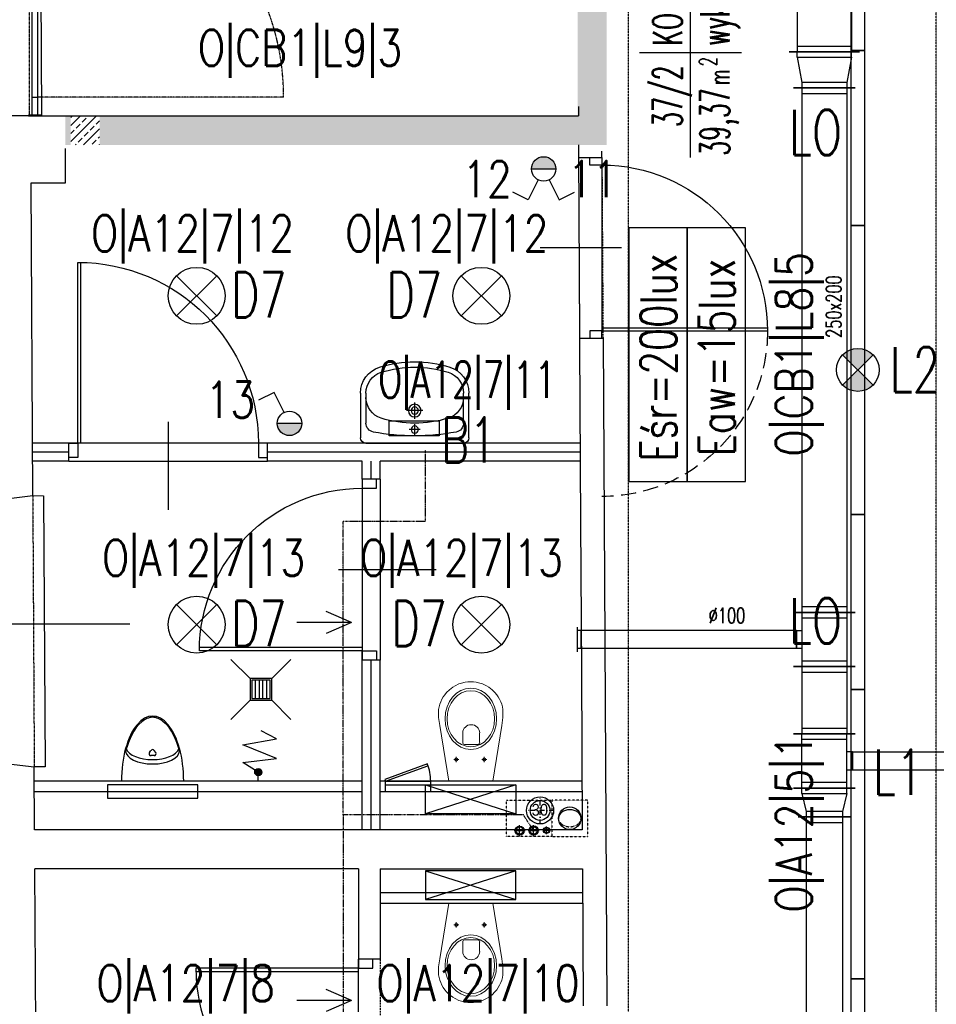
# Model space of a CAD drawing. Header units: inches. Extents: x -281236 to -70395, y 38777 to 102341.
# Tile 190 of 244: x -139524 to -139016, y 59900 to 60445. Entities that reach past the tile are written whole.
import ezdxf
from ezdxf.enums import TextEntityAlignment as Align

# ---------------------------------------------------------------- set-up
doc = ezdxf.new("R2010")
doc.units = ezdxf.units.IN
doc.header["$MEASUREMENT"] = 0
for name, pattern in [('00-inst$0$DASHDOT', [1, 0.5, -0.25, 0, -0.25]), ('DASHDOT', [1, 0.5, -0.25, 0, -0.25]), ('DASHED', [0.75, 0.5, -0.25]), ('DASHED2', [0.375, 0.25, -0.125]), ('DIVIDE', [31.75, 12.7, -6.35, 0, -6.35, 0, -6.35])]:
    doc.linetypes.add(name, pattern=pattern)
doc.layers.get('0').update_dxf_attribs({"color": 101})
for name, color, linetype in [('Drz---drzwi', 5, 'Continuous'), ('Drz-widok', 5, 'Continuous'), ('E-90', 6, 'Continuous'), ('E-OPIS-POM', 6, 'Continuous'), ('E35', 6, 'Continuous'), ('Ele-balustrada', 64, 'Continuous'), ('FLUID-W22', 7, 'Continuous'), ('Ins-kan', 54, 'Continuous'), ('Ins-went', 141, 'Continuous'), ('Ins-wod', 152, 'Continuous'), ('Mw-wc-rury', 160, 'DASHDOT'), ('piony_K_nr', 240, 'Continuous'), ('Sc-beton-hatch', 86, 'Continuous'), ('Sc-cegla pelna', 32, 'Continuous'), ('Sc-gazobeton', 45, 'Continuous'), ('Sc-gk', 120, 'Continuous'), ('Sc-gk-hatch', 8, 'Continuous'), ('Sc-nad', 5, 'DASHED2'), ('Sc-nadproza kon', 5, 'DASHED2'), ('stelaż_wc', 64, 'Continuous'), ('Suf-widok', 8, 'Continuous'), ('W-idok', 9, 'Continuous'), ('W-otwor-strop', 126, 'Continuous'), ('Wyp-meble', 155, 'Continuous'), ('Wyp-sanitar', 131, 'Continuous')]:
    doc.layers.add(name, color=color, linetype=linetype)
doc.styles.add('KA wymiar', font='romans.shx', dxfattribs={"width": 0.6})
doc.styles.add('ROMANS', font='romans', dxfattribs={"width": 0.85})
doc.styles.add('tab-bud$0$ROMANS', font='romans', dxfattribs={"width": 0.7})
doc.styles.add('TYTUL2', font='ARIAL.TTF')
doc.linetypes.add('BATTING', pattern='A,0.0001,-0.1,[134,ltypeshp.shx,S=0.1,R=0,X=-0.1,Y=0],-0.2,[134,ltypeshp.shx,S=0.1,R=180,X=0.1,Y=0],-0.1', length=0.4001)

# ---------------------------------------------------------------- blocks, each defined once
blk = doc.blocks.new('pow')
for p, q in [((0, 0.523), (0, -0.523)), ((-1.075, 0), (1.78, 0))]:
    blk.add_line(p, q)
at = {"style": 'KA wymiar', "width": 0.6}
for s, height, p in [('2', 0.18, (-0.139, -0.27)), ('m', 0.21, (-0.333, -0.401))]:
    blk.add_text(s, height=height, dxfattribs=at).set_placement(p)
for tag, p in [('01', (-0.131, 0.084)), ('000.00', (-0.364, -0.401))]:
    blk.add_attdef(tag, text='', height=0.3, dxfattribs=at).set_placement(p, align=Align.RIGHT)
for tag, p in [('POMIESZCZENIE', (0.071, 0.084)), ('POSADZKA', (0.071, -0.401))]:
    blk.add_attdef(tag, p, '', height=0.3, dxfattribs=at)
blk = doc.blocks.new('_0630_DRZWI_100')
at = {"ltscale": 25}
for p, q in [((-4, -5), (-4, 0)), ((-4, 0), (-4, -5)), ((4, 0), (-4, 0)), ((4, -5), (4, 0)), ((4, -5), (4, 0)), ((-4, -105), (-4, -5)), ((-4, -5), (4, -5)), ((-15.7, -55), (32.9, -55)), ((-4, -105), (4, -105)), ((-4, -110), (-4, -105)), ((4, -105), (4, -110)), ((4, -105), (4, -110)), ((4, -110), (-4, -110))]:
    blk.add_line(p, q, dxfattribs=at)
at = {"ltscale": 7}
for p, q in [((-4, -5), (-104, -5)), ((-4, -6.8), (-103.98, -6.8))]:
    blk.add_line(p, q, dxfattribs=at)
blk.add_arc((-4, -5), 100, 180, 270)
blk = doc.blocks.new('_DRZWI_W120')
at = {"ltscale": 25}
for p, q in [((44517.38, 20745.07), (44517.38, 20635.07)), ((44504.38, 20690.07), (44558.38, 20690.07))]:
    blk.add_line(p, q, dxfattribs=at)
at = {"ltscale": 7}
for p, q in [((44517.38, 20637.07), (44407.4, 20637.07)), ((44517.38, 20635.07), (44407.38, 20635.07))]:
    blk.add_line(p, q, dxfattribs=at)
at = {"ltscale": 25}
for points in [[(44525.38, 20750.07), (44517.38, 20750.07), (44517.38, 20745.07), (44525.38, 20745.07)], [(44525.38, 20630.07), (44517.38, 20630.07), (44517.38, 20635.07), (44525.38, 20635.07)]]:
    blk.add_lwpolyline(points, close=True, dxfattribs=at)
blk.add_arc((44517.38, 20635.07), 110, 90, 180, dxfattribs=at)
at = {"linetype": 'DASHED', "ltscale": 20}
blk.add_arc((44517.38, 20635.07), 110, 180, 270, dxfattribs=at)
blk = doc.blocks.new('umywalka_60x45')
at = {"ltscale": 25}
for p, q in [((-27, 0), (27, 0)), ((-30, -27.72), (-30, -3)), ((0, -4.5), (0, -10.5)), ((30, -3), (30, -27.72)), ((3, -7.5), (-3, -7.5)), ((-27, -27.72), (-27, -11.03)), ((0, -13.5), (0, -22.5)), ((27, -11.03), (27, -27.72)), ((4.5, -18), (-4.5, -18))]:
    blk.add_line(p, q, dxfattribs=at)
for centre, radius in [((0, -7.5), 2), ((0, -18), 3.5), ((0, -18), 2)]:
    blk.add_circle(centre, radius, dxfattribs=at)
for centre, radius, start, end in [((27, -3), 3, 0, 90), ((-27, -3), 3, 90, 180), ((0, -129.43), 125.43, 79.4737, 100.5263), ((-22, -11.03), 5, 100.5263, 180), ((22, -11.03), 5, 0, 79.4737), ((-15, -25.28), 12, 107.3129, 180), ((0, -73.4), 62.4, 72.6871, 107.3129), ((15, -25.28), 12, 0, 72.6871), ((-15, -27.72), 15, 180, 252.6871), ((-15, -27.72), 12, 180, 252.6871), ((15, -27.72), 12, 287.3129, 0), ((15, -27.72), 15, 287.3129, 0), ((0, 20.4), 65.4, 252.6871, 287.3129), ((0, 20.4), 62.4, 252.6871, 287.3129)]:
    blk.add_arc(centre, radius, start, end, dxfattribs=at)
blk = doc.blocks.new('_ODWODNIENIE_KRATKA')
for p, q in [((-12, 0), (-22.61, 10.61)), ((0, 0), (10.61, 10.61)), ((-11, -2.99), (-1, -2.99)), ((-1, -4.99), (-11, -4.99)), ((-11, -6.99), (-1, -6.99)), ((-1, -8.99), (-11, -8.99)), ((-22.61, -22.6), (-12, -11.99)), ((10.61, -22.6), (0, -11.99))]:
    blk.add_line(p, q)
for points in [[(0, -11.99), (0, 0), (-12, 0), (-12, -11.99)], [(-1, -10.99), (-1, -1), (-11, -1), (-11, -10.99)]]:
    blk.add_lwpolyline(points, close=True)
blk = doc.blocks.new('_dz1')
at = {"ltscale": 7}
for p, q in [((-7, 0), (-7, 90)), ((-5, 0), (-5, 90))]:
    blk.add_line(p, q, dxfattribs=at)
at = {"ltscale": 25}
for p, q in [((-50, 13), (-50, -41)), ((-95, 0), (-5, 0)), ((-5, 0), (0, 0)), ((-95, -8), (-100, -8)), ((-5, -8), (0, -8))]:
    blk.add_line(p, q, dxfattribs=at)
for points in [[(-100, -8), (-100, 0), (-95, 0), (-95, -8)], [(0, -8), (0, 0), (-5, 0), (-5, -8)]]:
    blk.add_lwpolyline(points, close=True, dxfattribs=at)
blk.add_arc((-5, 0), 90, 90, 180, dxfattribs=at)
blk = doc.blocks.new('_gslkflhklgj')
at = {"linetype": '00-inst$0$DASHDOT', "ltscale": 5}
for p, q in [((0, -7.5), (0, 7.5)), ((7.5, 0), (-7.5, 0))]:
    blk.add_line(p, q, dxfattribs=at)
for radius in [7.5, 5.5]:
    blk.add_circle((0, 0), radius)
blk = doc.blocks.new('_0630_pisuar')
at = {"linetype": 'Continuous'}
for p, q in [((-17.24, 0), (17.24, 0)), ((-1.75, -15.85), (-0.88, -17.02)), ((-0.87, -14.1), (0.87, -14.1)), ((1.75, -15.85), (0.88, -17.02))]:
    blk.add_line(p, q, dxfattribs=at)
for centre, start, end in [((-0.87, -15.2), 90, 216.8823), ((0.87, -15.2), 323.1177, 90), ((0, -16.36), 216.8823, 323.1177)]:
    blk.add_arc(centre, 1.09, start, end, dxfattribs=at)
for centre, major_axis, ratio, start_param, end_param in [((0, 0), (0, -36), 0.478823, 4.712389, 7.853982), ((0, -16.84), (-14.92, 0), 0.492275, 3.141593, 6.283185), ((0, -19.29), (-14.92, 0), 0.492275, 3.348063, 6.076813)]:
    blk.add_ellipse(centre, major_axis=major_axis, ratio=ratio, start_param=start_param, end_param=end_param, dxfattribs=at)
blk.add_spline([(-14.92, -16.84), (-5.95, -32.9), (0.03, -35.33), (5.88, -32.9), (14.92, -16.84)], degree=3, dxfattribs=at)
blk = doc.blocks.new('_KOLO_WC_PODWIESZONE')
at = {"lineweight": 0}
for p, q in [((-12.21, 0), (-17.15, -30.7)), ((-12.21, 0), (12.21, 0)), ((12.21, 0), (17.15, -30.7)), ((-8.01, -11.98), (-8.01, -10.54)), ((7.49, -11.98), (7.49, -10.54)), ((-8.01, -11.98), (-9.42, -11.98)), ((-8.01, -11.98), (-6.53, -11.98)), ((-8.01, -11.98), (-8.01, -13.41)), ((7.49, -11.98), (6.08, -11.98)), ((7.49, -11.98), (8.97, -11.98)), ((7.49, -11.98), (7.49, -13.41)), ((-4.44, -21.51), (-4.44, -26.77)), ((-3.5, -20.21), (4, -20.21)), ((4.94, -21.51), (4.94, -26.77)), ((-17.15, -30.7), (-17.82, -35.14)), ((17.15, -30.7), (17.82, -35.14)), ((-17.82, -35.14), (-17.77, -39.69)), ((17.82, -35.14), (17.77, -39.69)), ((-17.77, -39.69), (-17.51, -41.08)), ((-17.51, -41.08), (-17.12, -42.53)), ((-17.12, -42.53), (-16.6, -43.93)), ((17.12, -42.53), (16.6, -43.93)), ((17.51, -41.08), (17.12, -42.53)), ((17.77, -39.69), (17.51, -41.08)), ((-16.6, -43.93), (-15.97, -45.29)), ((-15.97, -45.29), (-15.22, -46.59)), ((-15.22, -46.59), (-14.37, -47.83)), ((-14.37, -47.83), (-13.41, -48.99)), ((-13.41, -48.99), (-11.77, -50.6)), ((13.41, -48.99), (11.77, -50.6)), ((14.37, -47.83), (13.41, -48.99)), ((15.22, -46.59), (14.37, -47.83)), ((15.97, -45.29), (15.22, -46.59)), ((16.6, -43.93), (15.97, -45.29)), ((-11.77, -50.6), (-10, -51.94)), ((-10, -51.94), (-8.71, -52.72)), ((-8.71, -52.72), (-6.54, -53.77)), ((-6.54, -53.77), (-5.07, -54.25)), ((-5.07, -54.25), (-3.02, -54.72)), ((5.07, -54.25), (3.02, -54.72)), ((6.54, -53.77), (5.07, -54.25)), ((8.71, -52.72), (6.54, -53.77)), ((10, -51.94), (8.71, -52.72)), ((11.77, -50.6), (10, -51.94)), ((-3.02, -54.72), (-1.52, -54.92)), ((-1.52, -54.92), (0, -55)), ((1.52, -54.92), (0, -55)), ((3.02, -54.72), (1.52, -54.92))]:
    blk.add_line(p, q, dxfattribs=at)
for centre, radius, start, end in [((-3.24, -21.39), 1.2, 102.2339, 185.8899), ((3.75, -21.39), 1.2, 354.1101, 77.7661), ((0.25, -26.54), 4.7, 182.8022, 357.1978)]:
    blk.add_arc(centre, radius, start, end, dxfattribs=at)
for centre in [(-8.01, -11.98), (7.49, -11.98)]:
    blk.add_ellipse(centre, major_axis=(0.599, 0.599), ratio=1, start_param=5.497787, end_param=11.780972, dxfattribs=at)
for major_axis, ratio in [((0, -17), 0.838235), ((0, -15.54), 0.845174)]:
    blk.add_ellipse((0.05, -34.5), major_axis=major_axis, ratio=ratio, dxfattribs=at)
blk = doc.blocks.new('*U1813')
at = {"color": 0, "linetype": 'ByBlock', "lineweight": -2}
blk.add_circle((0, 0), 62.5, dxfattribs=at)
at = {"color": 4, "linetype": 'DASHED'}
blk.add_ellipse((0, 0), major_axis=(0, 62.5), ratio=0.75, start_param=0, end_param=3.141593, dxfattribs=at)
blk = doc.blocks.new('*U1816')
at = {"color": 0, "linetype": 'ByBlock', "lineweight": -2}
blk.add_circle((0, 0), 62.5, dxfattribs=at)
at = {"color": 4, "linetype": 'Continuous'}
blk.add_ellipse((0, 0), major_axis=(0, 62.5), ratio=0.75, start_param=3.141593, end_param=6.283185, dxfattribs=at)
blk = doc.blocks.new('pion_woda')
at = {"layer": 'Ins-wod'}
for p, q in [((3, 0), (-3, 0)), ((0, 3), (0, -3))]:
    blk.add_line(p, q, dxfattribs=at)
for centre, radius in [((0, 0.02), 2.55), ((0, 0), 2)]:
    blk.add_circle(centre, radius, dxfattribs=at)
blk = doc.blocks.new('pion_mały')
at = {"layer": 'Ins-wod'}
for p, q in [((0, 2.08), (0, -2.12)), ((2.1, -0.02), (-2.1, -0.02))]:
    blk.add_line(p, q, dxfattribs=at)
for centre, radius in [((0, 0), 1.79), ((0, -0.02), 1.4)]:
    blk.add_circle(centre, radius, dxfattribs=at)
blk = doc.blocks.new('WW_piony')
for name, p in [('pion_mały', (0, 0)), ('pion_woda', (7.18, 0.12)), ('pion_woda', (14.93, 0.15))]:
    blk.add_blockref(name, p)
blk = doc.blocks.new('rewizja')
at = {"layer": 'Wyp-meble'}
for p, q in [((-25, 6), (-25, 0)), ((-25, 6), (0, 6)), ((0, 6), (0, 0)), ((-25, 4), (-25, 2)), ((0, 2), (-25, 2)), ((0, 0), (-25, 0))]:
    blk.add_line(p, q, dxfattribs=at)
blk.add_lwpolyline([(-23.15, -9.49), (0.34, -0.94), (0, 0), (-23.49, -8.55)], close=True, dxfattribs=at)
blk.add_arc((0, 0), 25, 180, 202.2924, dxfattribs=at)
blk = doc.blocks.new('_vxkdjhgkljhkgjhk')
for q in [(14.01, 6.02), (30.24, 0)]:
    blk.add_line((0, 0), q)

msp = doc.modelspace()

# ---------------------------------------------------------------- hatches: boundary and pattern name
at = {"layer": 'E35'}
for points in [[(-139226.74, 60362.21, 1), (-139240.24, 60362.21)], [(-139380.93, 60221.41, 1), (-139367.43, 60221.41)]]:
    msp.add_hatch(color=256, dxfattribs=at).paths.add_polyline_path(points)
h = msp.add_hatch(color=256, dxfattribs=at)
edge = h.paths.add_edge_path()
edge.add_arc((-139059.6, 60250.99), 11.88, 225, 315)
edge.add_line((-139051.2, 60242.59), (-139059.6, 60250.99))
edge.add_line((-139059.6, 60250.99), (-139068, 60242.59))
edge = h.paths.add_edge_path()
edge.add_arc((-139059.6, 60250.99), 11.88, 45, 135)
edge.add_line((-139068, 60259.39), (-139059.6, 60250.99))
edge.add_line((-139059.6, 60250.99), (-139051.2, 60259.39))
at = {"layer": 'Ins-kan'}
msp.add_hatch(color=256, dxfattribs=at).paths.add_polyline_path([(-139389.43, 60028.5, 1), (-139393.43, 60028.5, 1)])
at = {"layer": 'Sc-beton-hatch'}
h = msp.add_hatch(dxfattribs=at)
h.set_pattern_fill('ANSI33', color=256, scale=25, style=0)
h.paths.add_polyline_path([(-139479.27, 60391.5), (-139479.27, 60375.5), (-139198.58, 60375.5), (-139198.58, 61046.5), (-139223.43, 61046.5), (-139223.43, 61030.5), (-139214.58, 61030.5), (-139214.58, 60391.5)])
h.paths.add_polyline_path([(-139495.27, 60375.5), (-139495.27, 60391.5), (-139498.21, 60391.5), (-139498.21, 60375.5)])
h = msp.add_hatch(dxfattribs=at)
h.set_pattern_fill('ANSI33', color=256, scale=25, style=0)
h.paths.add_polyline_path([(-139479.27, 60391.5), (-139495.27, 60391.5), (-139495.27, 60375.5), (-139479.27, 60375.5)])

# ---------------------------------------------------------------- linework, layer by layer
at = {"layer": 'E35'}
for p, q in [((-139240.24, 60362.21), (-139226.74, 60362.21)), ((-139236.51, 60356.18), (-139242.04, 60345.14)), ((-139230.47, 60356.18), (-139224.94, 60345.14)), ((-139242.04, 60345.14), (-139250.58, 60349.41)), ((-139224.94, 60345.14), (-139216.41, 60349.41)), ((-139414.42, 60303.14), (-139436.7, 60280.86)), ((-139414.42, 60280.86), (-139436.7, 60303.14)), ((-139256.82, 60303.14), (-139279.09, 60280.86)), ((-139256.82, 60280.86), (-139279.09, 60303.14)), ((-139051.2, 60259.39), (-139068, 60242.59)), ((-139051.2, 60242.59), (-139068, 60259.39)), ((-139382.73, 60238.48), (-139391.26, 60234.21)), ((-139377.2, 60227.45), (-139382.73, 60238.48)), ((-139367.43, 60221.41), (-139380.93, 60221.41)), ((-139414.42, 60121.23), (-139436.7, 60098.96)), ((-139414.42, 60098.96), (-139436.7, 60121.23)), ((-139256.82, 60121.23), (-139279.09, 60098.96)), ((-139256.82, 60098.96), (-139279.09, 60121.23)), ((-139647.86, 60110.51), (-139462.63, 60110.51))]:
    msp.add_line(p, q, dxfattribs=at)
for points in [[(-139063.45, 60427.79), (-139055.75, 60427.79), (-139055.75, 60587.79), (-139063.45, 60587.79)], [(-139063.45, 60330.99), (-139055.75, 60330.99), (-139055.75, 60427.79), (-139063.45, 60427.79)], [(-139063.45, 60170.99), (-139055.75, 60170.99), (-139055.75, 60330.99), (-139063.45, 60330.99)], [(-139318.95, 60214.5), (-139318.95, 60222.78), (-139291.26, 60222.78), (-139291.26, 60214.5)], [(-139063.45, 60074.19), (-139055.75, 60074.19), (-139055.75, 60170.99), (-139063.45, 60170.99)], [(-139063.45, 59914.19), (-139055.75, 59914.19), (-139055.75, 60074.19), (-139063.45, 60074.19)], [(-139063.45, 59817.39), (-139055.75, 59817.39), (-139055.75, 59914.19), (-139063.45, 59914.19)]]:
    msp.add_lwpolyline(points, close=True, dxfattribs=at)
at = {"layer": 'E35', "linetype": 'Continuous', "ltscale": 0.3}
for points in [[(-139154.07, 60189.21), (-139154.07, 60329.54), (-139186.35, 60329.54), (-139186.35, 60189.21)], [(-139121.79, 60189.21), (-139121.79, 60329.54), (-139154.07, 60329.54), (-139154.07, 60189.21)]]:
    msp.add_lwpolyline(points, close=True, dxfattribs=at)
at = {"layer": 'E35'}
for centre, radius in [((-139233.49, 60362.21), 6.75), ((-139425.56, 60292), 15.75), ((-139267.95, 60292), 15.75), ((-139059.6, 60250.99), 11.88), ((-139374.18, 60221.41), 6.75), ((-139425.56, 60110.1), 15.75), ((-139267.95, 60110.1), 15.75)]:
    msp.add_circle(centre, radius, dxfattribs=at)
at = {"layer": 'Ele-balustrada'}
msp.add_line((-139516.73, 60401.98), (-139513.43, 60401.98), dxfattribs=at)
at = {"layer": 'Ele-balustrada', "linetype": 'DASHED', "ltscale": 0.3}
msp.add_line((-139377.43, 60401.98), (-139513.43, 60401.98), dxfattribs=at)
at = {"layer": 'Ele-balustrada'}
for points in [[(-139513.43, 60392), (-139513.43, 60537.98)], [(-139517.66, 60534.68), (-139516.73, 60534.68), (-139516.73, 60392)]]:
    msp.add_lwpolyline(points, dxfattribs=at)
msp.add_lwpolyline([(-139511.58, 60392), (-139518.58, 60392), (-139518.58, 60391.5), (-139511.58, 60391.5)], close=True, dxfattribs=at)
at = {"layer": 'Ele-balustrada', "linetype": 'DASHED', "ltscale": 0.3}
msp.add_arc((-139513.43, 60401.98), 136, 0, 90, dxfattribs=at)
at = {"layer": 'Ins-kan'}
msp.add_lwpolyline([(-139391.43, 60023.5), (-139391.43, 60028.5), (-139399.91, 60033.8), (-139381.43, 60036.07), (-139399.91, 60043.67), (-139381.43, 60046.99), (-139389.94, 60051.27)], dxfattribs=at)
msp.add_circle((-139391.43, 60028.5), 2, dxfattribs=at)
at = {"layer": 'Ins-went'}
for p, q in [((-139093.13, 60753.37), (-139093.13, 60426.97)), ((-139063.13, 60753.37), (-139063.13, 60426.97)), ((-139058.63, 60426.97), (-139097.63, 60426.97)), ((-139097.63, 60426.97), (-139058.63, 60426.97)), ((-139097.63, 60426.97), (-139058.63, 60426.97)), ((-139063.13, 60429.97), (-139093.13, 60429.97)), ((-139093.13, 60423.97), (-139093.13, 60426.97)), ((-139093.13, 60423.97), (-139093.13, 60426.97)), ((-139063.13, 60423.97), (-139063.13, 60426.97)), ((-139063.13, 60423.97), (-139063.13, 60426.97)), ((-139093.13, 60423.97), (-139063.13, 60423.97)), ((-139093.13, 60423.97), (-139090.63, 60409.97)), ((-139093.13, 60423.97), (-139063.13, 60423.97)), ((-139093.13, 60423.97), (-139090.63, 60409.97)), ((-139063.13, 60423.97), (-139065.63, 60409.97)), ((-139063.13, 60423.97), (-139065.63, 60409.97)), ((-139061.13, 60406.97), (-139095.13, 60406.97)), ((-139095.13, 60406.97), (-139061.13, 60406.97)), ((-139061.13, 60406.97), (-139095.13, 60406.97)), ((-139065.63, 60409.97), (-139090.63, 60409.97)), ((-139090.63, 60409.97), (-139090.63, 60406.97)), ((-139065.63, 60409.97), (-139090.63, 60409.97)), ((-139090.63, 60409.97), (-139090.63, 60406.97)), ((-139090.63, 60406.97), (-139090.63, 60116.87)), ((-139065.63, 60409.97), (-139065.63, 60406.97)), ((-139065.63, 60409.97), (-139065.63, 60406.97)), ((-139065.63, 60406.97), (-139065.63, 60116.87)), ((-139090.63, 60403.97), (-139065.63, 60403.97)), ((-139061.13, 60116.87), (-139095.13, 60116.87)), ((-139095.13, 60116.87), (-139061.13, 60116.87)), ((-139065.63, 60119.87), (-139090.63, 60119.87)), ((-139090.63, 60116.87), (-139090.63, 60086.87)), ((-139065.63, 60116.87), (-139065.63, 60086.87)), ((-139090.63, 60113.87), (-139065.63, 60113.87)), ((-139214.73, 60095.12), (-139214.73, 60108.62)), ((-139212.73, 60106.87), (-139214.73, 60106.87)), ((-139212.73, 60096.87), (-139212.73, 60106.87)), ((-139093.63, 60106.87), (-139212.73, 60106.87)), ((-139212.73, 60106.87), (-139212.73, 60096.87)), ((-139093.63, 60096.87), (-139093.63, 60106.87)), ((-139093.63, 60106.87), (-139090.63, 60106.87)), ((-139093.63, 60106.87), (-139093.63, 60096.87)), ((-139212.73, 60096.87), (-139214.73, 60096.87)), ((-139093.63, 60096.87), (-139212.73, 60096.87)), ((-139090.63, 60096.87), (-139093.63, 60096.87)), ((-139065.63, 60089.87), (-139090.63, 60089.87)), ((-139061.13, 60086.87), (-139095.13, 60086.87)), ((-139095.13, 60086.87), (-139061.13, 60086.87)), ((-139090.63, 60086.87), (-139090.63, 60049.67)), ((-139090.63, 60083.87), (-139065.63, 60083.87)), ((-139065.63, 60086.87), (-139065.63, 60049.67)), ((-139065.63, 60052.67), (-139090.63, 60052.67)), ((-139061.13, 60049.67), (-139095.13, 60049.67)), ((-139095.13, 60049.67), (-139061.13, 60049.67)), ((-139090.63, 60019.67), (-139090.63, 60049.67)), ((-139090.63, 60046.67), (-139065.63, 60046.67)), ((-139065.63, 60019.67), (-139065.63, 60049.67)), ((-139062.63, 60039.67), (-139065.63, 60039.67)), ((-139062.63, 60039.67), (-139062.63, 60029.67)), ((-139062.63, 60029.67), (-139062.63, 60039.67)), ((-139062.63, 60039.67), (-138939.03, 60039.67)), ((-139065.63, 60029.67), (-139062.63, 60029.67)), ((-139062.63, 60029.67), (-138939.03, 60029.67)), ((-139061.13, 60019.67), (-139095.13, 60019.67)), ((-139095.13, 60019.67), (-139061.13, 60019.67)), ((-139065.63, 60022.67), (-139090.63, 60022.67)), ((-139090.63, 60016.67), (-139090.63, 60019.67)), ((-139065.63, 60016.67), (-139065.63, 60019.67)), ((-139090.63, 60016.67), (-139065.63, 60016.67)), ((-139090.63, 60016.67), (-139088.13, 60006.67)), ((-139065.63, 60016.67), (-139068.13, 60006.67)), ((-139063.63, 60003.67), (-139092.63, 60003.67)), ((-139092.63, 60003.67), (-139063.63, 60003.67)), ((-139068.13, 60006.67), (-139088.13, 60006.67)), ((-139088.13, 60006.67), (-139088.13, 60003.67)), ((-139088.13, 60003.67), (-139088.13, 59867.53)), ((-139068.13, 60006.67), (-139068.13, 60003.67)), ((-139068.13, 60003.67), (-139068.13, 59867.53)), ((-139088.13, 60000.67), (-139068.13, 60000.67))]:
    msp.add_line(p, q, dxfattribs=at)
at = {"layer": 'Mw-wc-rury', "ltscale": 0.8}
for p, q in [((-139298.91, 60167.24), (-139298.91, 60206.57)), ((-139344.52, 60004.79), (-139344.52, 60167.24)), ((-139344.52, 60167.24), (-139298.91, 60167.24)), ((-139244.71, 60004.79), (-139344.55, 60004.79)), ((-139344.52, 60004.79), (-139344.52, 59619.8)), ((-139239.05, 59996.17), (-139244.71, 60004.79))]:
    msp.add_line(p, q, dxfattribs=at)
at = {"layer": 'Sc-cegla pelna'}
for p, q in [((-139214.26, 60396.71), (-139214.25, 60391.5)), ((-139517.4, 60391.5), (-139214.25, 60391.5)), ((-139498.21, 60354.5), (-139498.21, 60373.5)), ((-139517.21, 60354.5), (-139498.21, 60354.5)), ((-139516.28, 60181.46), (-139517.21, 60354.5)), ((-139213.64, 60268.5), (-139200.64, 60268.5)), ((-139515.22, 59996.5), (-139515.42, 60031.45)), ((-139212.14, 59996.5), (-139515.22, 59996.5)), ((-139336.02, 59974.95), (-139515.11, 59974.95)), ((-139514.61, 59884.95), (-139515.11, 59974.95)), ((-139336.02, 59974.95), (-139336.02, 59924.95)), ((-139324.02, 59974.95), (-139324.02, 59924.95)), ((-139324.02, 59974.95), (-139212.02, 59974.95)), ((-139212.02, 59974.95), (-139211.6, 59899.11)), ((-139324.02, 59924.95), (-139336.02, 59924.95))]:
    msp.add_line(p, q, dxfattribs=at)
for points in [[(-139517.4, 60391.5), (-139567.39, 60391.53)], [(-139213.64, 60268.5), (-139213.62, 60264.51)], [(-139200.64, 60268.5), (-139198.6, 59899.11)], [(-139213.62, 60264.51), (-139213.08, 60166.51)], [(-139567.68, 60176.17), (-139541.73, 60176.31), (-139541.74, 60178.31), (-139516.28, 60181.46)], [(-139213.08, 60166.51), (-139212.63, 60084.51)], [(-139212.63, 60084.51), (-139212.14, 59996.5)], [(-139567.82, 60036.17), (-139540.95, 60036.31), (-139540.94, 60034.31), (-139515.45, 60031.45)]]:
    msp.add_lwpolyline(points, dxfattribs=at)
at = {"layer": 'Sc-gazobeton'}
msp.add_lwpolyline([(-139214.23, 60375.5), (-139214.19, 60368.5), (-139201.27, 60368.5), (-139201.29, 60372.11)], dxfattribs=at)
at = {"layer": 'Sc-gk'}
for p, q in [((-139496.38, 60210.5), (-139516.43, 60210.5)), ((-139496.38, 60200.5), (-139496.38, 60210.5)), ((-139213.32, 60210.5), (-139386.38, 60210.5)), ((-139386.38, 60200.5), (-139386.38, 60210.5)), ((-139496.38, 60200.5), (-139516.38, 60200.5)), ((-139334.02, 60200.5), (-139386.38, 60200.5)), ((-139334.02, 60190.5), (-139334.02, 60200.5)), ((-139213.27, 60200.5), (-139324.02, 60200.5)), ((-139324.02, 60190.5), (-139324.02, 60200.5)), ((-139324.02, 60190.5), (-139334.02, 60190.5)), ((-139324.02, 60090.5), (-139334.02, 60090.5)), ((-139334.02, 59996.5), (-139334.02, 60090.5)), ((-139324.02, 59996.5), (-139324.02, 60090.5)), ((-139334.02, 60023.5), (-139515.35, 60023.5)), ((-139212.29, 60023.5), (-139324.02, 60023.5)), ((-139334.02, 60017.5), (-139515.35, 60017.5)), ((-139212.26, 60017.5), (-139324.02, 60017.5)), ((-139324.02, 59961.95), (-139211.95, 59961.95)), ((-139324.02, 59955.95), (-139211.92, 59955.95))]:
    msp.add_line(p, q, dxfattribs=at)
at = {"layer": 'Sc-gk-hatch', "linetype": 'BATTING', "ltscale": 0.22}
for p, q in [((-139496.38, 60205.5), (-139516.43, 60205.5)), ((-139213.32, 60205.5), (-139386.38, 60205.5)), ((-139329.02, 60190.5), (-139329.02, 60200.5)), ((-139329.02, 59996.5), (-139329.02, 60090.5))]:
    msp.add_line(p, q, dxfattribs=at)
at = {"layer": 'Sc-nad'}
for p, q in [((-139496.38, 60200.5), (-139386.38, 60200.5)), ((-139324.02, 60190.5), (-139324.02, 60090.5))]:
    msp.add_line(p, q, dxfattribs=at)
at = {"layer": 'Sc-nad', "ltscale": 4}
msp.add_line((-139324.02, 59924.95), (-139324.02, 59824.95), dxfattribs=at)
at = {"layer": 'Sc-nad'}
msp.add_lwpolyline([(-139214.19, 60368.5), (-139213.64, 60268.5)], dxfattribs=at)
at = {"layer": 'Sc-nad', "ltscale": 4}
msp.add_lwpolyline([(-139201.27, 60368.5), (-139200.64, 60268.5)], dxfattribs=at)
at = {"layer": 'Sc-nadproza kon', "linetype": 'DASHDOT', "ltscale": 0.5}
for p, q in [((-139518.16, 60529.53), (-139518.25, 60391.5)), ((-139516.28, 60181.46), (-139515.45, 60031.45))]:
    msp.add_line(p, q, dxfattribs=at)
at = {"layer": 'stelaż_wc', "ltscale": 5}
for p, q in [((-139298.85, 60021.5), (-139248.85, 60005.5)), ((-139248.85, 60021.5), (-139298.85, 60005.5)), ((-139298.85, 59973.95), (-139248.85, 59957.95)), ((-139248.85, 59973.95), (-139298.85, 59957.95))]:
    msp.add_line(p, q, dxfattribs=at)
for points in [[(-139424.95, 60021.5), (-139474.95, 60021.5), (-139474.95, 60014), (-139424.95, 60014)], [(-139298.85, 60021.5), (-139248.85, 60021.5), (-139248.85, 60005.5), (-139298.85, 60005.5)], [(-139298.85, 59957.95), (-139248.85, 59957.95), (-139248.85, 59973.95), (-139298.85, 59973.95)]]:
    msp.add_lwpolyline(points, close=True, dxfattribs=at)
at = {"layer": 'Suf-widok', "linetype": 'DIVIDE', "ltscale": 0.02}
msp.add_lwpolyline([(-139016.24, 61051.5), (-139186.65, 61051.5), (-139186.65, 58629.5), (-139016.24, 58629.5)], close=True, dxfattribs=at)
at = {"layer": 'W-idok'}
for p, q in [((-139516.28, 60181.46), (-139510.28, 60181.43)), ((-139510.28, 60181.43), (-139509.45, 60031.48)), ((-139509.45, 60031.48), (-139515.45, 60031.45))]:
    msp.add_line(p, q, dxfattribs=at)
msp.add_lwpolyline([(-139512.21, 60529.51), (-139511.45, 60391.53)], dxfattribs=at)
at = {"layer": 'W-otwor-strop', "linetype": 'DASHED2', "ltscale": 0.3}
for points in [[(-139254.02, 59992.95), (-139254.02, 60012.95), (-139229.02, 60012.95), (-139229.02, 59992.95)], [(-139229.02, 59992.95), (-139209.02, 59992.95), (-139209.02, 60012.95), (-139229.02, 60012.95)]]:
    msp.add_lwpolyline(points, close=True, dxfattribs=at)

# ---------------------------------------------------------------- block references
at = {"rotation": 180}
for name, p in [('rewizja', (-139321.02, 60023.5)), ('WW_piony', (-139231.86, 59996.29))]:
    msp.add_blockref(name, p, dxfattribs=at)
at = {"layer": 'Drz---drzwi', "xscale": -0.8333333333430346, "yscale": 0.8333333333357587, "zscale": 0.8333333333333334}
msp.add_blockref('_DRZWI_W120', (-102103.45, 43076.78), dxfattribs=at)
at = {"layer": 'Drz---drzwi', "xscale": -1, "rotation": 90}
msp.add_blockref('_0630_DRZWI_100', (-139496.38, 60206.5), dxfattribs=at)
at = {"layer": 'Drz-widok', "xscale": -1, "rotation": 90}
msp.add_blockref('_dz1', (-139334.02, 60090.5), dxfattribs=at)
at = {"layer": 'Drz-widok', "rotation": 90}
msp.add_blockref('_dz1', (-139336.02, 59924.95), dxfattribs=at)
at = {"layer": 'E-OPIS-POM', "xscale": 54, "yscale": 54, "zscale": 54, "rotation": 90}
msp.add_blockref('pow', (-139152.27, 60426.56), dxfattribs=at).add_auto_attribs({'000.00': '39,37', '01': '37/2', 'POMIESZCZENIE': 'KORYTARZ', 'POSADZKA': 'wyk.winyl.P24A'})
at = {"layer": 'FLUID-W22', "color": 1, "linetype": 'Continuous', "xscale": 0.09999999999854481, "yscale": 0.09999999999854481, "zscale": 0.1, "rotation": 90}
for name in ['*U1813', '*U1816']:
    msp.add_blockref(name, (-139219.02, 60002.95), dxfattribs=at)
at = {"layer": 'Ins-kan', "rotation": 270}
msp.add_blockref('_ODWODNIENIE_KRATKA', (-139383.95, 60068.27), dxfattribs=at)
at = {"layer": 'Ins-kan'}
msp.add_blockref('_gslkflhklgj', (-139235.47, 60007.3), dxfattribs=at)
at = {"layer": 'Ins-went', "linetype": 'DASHED', "ltscale": 0.6, "xscale": -1}
for p in [(-139339.84, 60111.27), (-139339.84, 59902.15)]:
    msp.add_blockref('_vxkdjhgkljhkgjhk', p, dxfattribs=at)
at = {"layer": 'Ins-went', "linetype": 'DASHED', "ltscale": 0.6, "rotation": 180}
for p in [(-139339.84, 60111.27), (-139339.84, 59902.15)]:
    msp.add_blockref('_vxkdjhgkljhkgjhk', p, dxfattribs=at)
at = {"layer": 'Wyp-sanitar', "xscale": -1}
for name, p, rotation in [('umywalka_60x45', (-139304.85, 60210.5), 180.0077770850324), ('_KOLO_WC_PODWIESZONE', (-139273.85, 60023.5), 180)]:
    msp.add_blockref(name, p, dxfattribs=dict(at, rotation=rotation))
at = {"layer": 'Wyp-sanitar', "rotation": 180}
msp.add_blockref('_0630_pisuar', (-139449.95, 60023.5), dxfattribs=at)
at = {"layer": 'Wyp-sanitar'}
msp.add_blockref('_KOLO_WC_PODWIESZONE', (-139273.85, 59955.95), dxfattribs=at)

# ---------------------------------------------------------------- texts
at = {"layer": 'E-90', "style": 'ROMANS'}
for s, rotation, width, p in [('O|CB1|L9|3', 0, 0.8, (-139368.31, 60427.79)), ('12', 0, 0.8, (-139264.81, 60356.56)), ('11', 0, 0.8, (-139206.36, 60356.56)), ('O|A12|7|12', 0, 0.8, (-139427.82, 60325.11)), ('O|A12|7|12', 0, 0.8, (-139287.11, 60325.11)), ('Eśr=200lux', 90, 0.75, (-139169.92, 60257.87)), ('O|CB1|L8|5', 90, 0.8, (-139093.58, 60259.62)), ('Eaw=15lux', 90, 0.75, (-139137.64, 60257.87)), ('O|A12|7|11', 0, 0.7, (-139275.78, 60244.18)), ('13', 0, 0.8, (-139406.93, 60234.53)), ('O|A12|7|13', 0, 0.8, (-139421.71, 60145.61)), ('O|A12|7|13', 0, 0.8, (-139279, 60145.61)), ('O|A12|5|1', 90, 0.8, (-139093.58, 60000.12)), ('O|A12|7|8', 0, 0.8, (-139431.64, 59910.27)), ('O|A12|7|10', 0, 0.8, (-139269.87, 59910.27))]:
    msp.add_text(s, height=20, rotation=rotation, dxfattribs=dict(at, width=width)).set_placement(p, align=Align.MIDDLE)
at = {"layer": 'E35', "style": 'ROMANS', "width": 0.7}
for s, p in [('LO', (-139083.1, 60382.37)), ('D7', (-139391.2, 60292.57)), ('D7', (-139305.07, 60292.57)), ('L2', (-139028.08, 60251.1)), ('B1', (-139274.97, 60212.2)), ('LO', (-139083.1, 60112.19)), ('D7', (-139391.2, 60110.67)), ('D7', (-139302.41, 60110.67)), ('L1', (-139037.35, 60028.46))]:
    msp.add_text(s, height=25, dxfattribs=at).set_placement(p, align=Align.MIDDLE)
at = {"layer": 'Ins-went', "style": 'tab-bud$0$ROMANS', "width": 0.7}
msp.add_text('250x200', height=8.424, rotation=90, dxfattribs=at).set_placement((-139068.75, 60268.69, 0))
msp.add_text('%%c100', height=8.424, dxfattribs=at).set_placement((-139142.14, 60110.94))
at = {"layer": 'piony_K_nr', "style": 'TYTUL2', "width": 0.9}
msp.add_text('30', height=6.5, dxfattribs=at).set_placement((-139240.14, 60004.39, -76.7))

doc.saveas('drawing.dxf')
